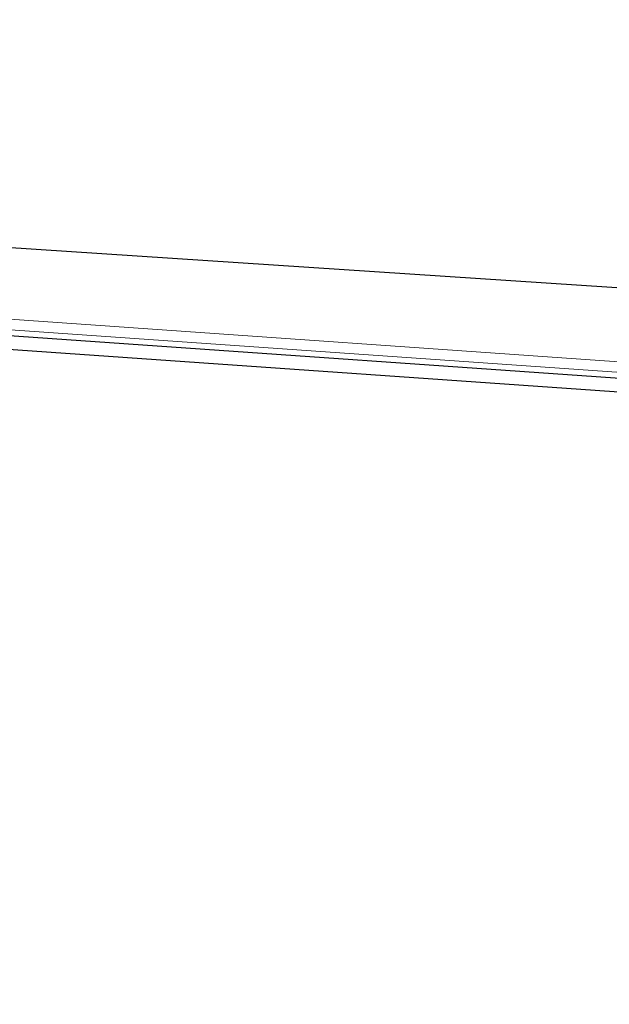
# Model space of a CAD drawing. Header units: metres. Extents: x 63115 to 703450, y -261936 to -53969.
# Tile 72 of 256: x 161430 to 161767, y -144468 to -143906. Entities that reach past the tile are written whole.
import ezdxf

# ---------------------------------------------------------------- set-up
doc = ezdxf.new("R2010")
doc.units = ezdxf.units.M
doc.layers.add('_01Hulplijnen', color=6, linetype='Continuous', plot=False)
for name, color, linetype in [('_02Binnenwanden', 2, 'Continuous'), ('_03-PROJECTION', 1, 'Continuous'), ('_07Brandveiligheid', 8, 'Continuous'), ('LAYER98', 7, 'Continuous')]:
    doc.layers.add(name, color=color, linetype=linetype)

# ---------------------------------------------------------------- blocks, each defined once
blk = doc.blocks.new('ruit_950x8')
at = {"layer": '_01Hulplijnen'}
blk.add_lwpolyline([(0, 0), (950, 0), (950, 8), (0, 8)], close=True, dxfattribs=at)
blk = doc.blocks.new('schuco ruit')
at = {"layer": 'LAYER98', "color": 2, "linetype": 'Continuous', "lineweight": 9}
for points in [[(888.83, 12.5), (82.85, 12.5)], [(888.83, 12.5), (82.85, 12.5)], [(888.83, 6.5), (82.85, 6.5)]]:
    blk.add_lwpolyline(points, dxfattribs=at)
blk = doc.blocks.new('pui_02')
at = {"layer": '_01Hulplijnen'}
blk.add_lwpolyline([(-3683.24, -2153.99), (-2813.27, -2519.63), (-1888.23, -2684.24), (-1593.73, -2716.68), (0, -2821.9)], dxfattribs=at)
at = {"layer": '_01Hulplijnen', "xscale": -1, "rotation": 356}
blk.add_blockref('ruit_950x8', (-0.56, -2882.91), dxfattribs=at)
at = {"layer": '_03-PROJECTION', "xscale": -1, "rotation": 355.9999999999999}
blk.add_blockref('schuco ruit', (1.58, -2878.23), dxfattribs=at)

msp = doc.modelspace()

# ---------------------------------------------------------------- block references
at = {"layer": '_02Binnenwanden'}
msp.add_blockref('pui_02', (162099.37, -141258.61), dxfattribs=at)

# ---------------------------------------------------------------- texts
at = {"layer": '_07Brandveiligheid', "insert": (162015.41, -112702.97), "char_height": 300, "attachment_point": 1, "rotation": 270}
msp.add_mtext_dynamic_manual_height_columns('\\pi197.82;{\\fArial|b0|i0|c0|p34;\\H0.375x;bergruimte\\P\\pi497.18;+ kluis}', width=932.2139, gutter_width=1, heights=[0], dxfattribs=at)

doc.saveas('drawing.dxf')
